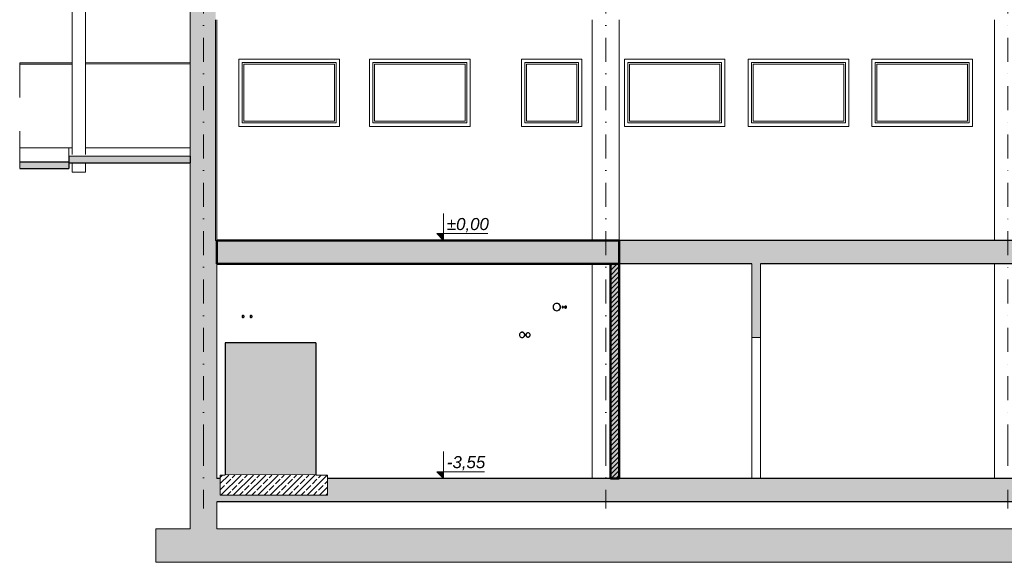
# Model space of a CAD drawing. Header units: centimetres. Extents: x -1103 to 10505, y -997 to 1780.
# Tile 1 of 102: x -1103 to 366, y -480 to 329. Entities that reach past the tile are written whole.
import ezdxf
from ezdxf.enums import TextEntityAlignment as Align

# ---------------------------------------------------------------- set-up
doc = ezdxf.new("R2010")
doc.units = ezdxf.units.CM
doc.header["$LTSCALE"] = 0.1
doc.header["$MEASUREMENT"] = 0
for name, pattern in [('Kropki i Kreski', [720, 360, -180, 0, -180]), ('Przerywana długa', [1000, 500, -500]), ('Wipeout_Contour', [1000, 0, -1000])]:
    doc.linetypes.add(name, pattern=pattern)
for name, color, linetype in [('0_Teren', 7, 'Continuous'), ('2_instalacje pompownia.ISTN', 7, 'Continuous'), ('2_stropy.ISTN', 7, 'Continuous'), ('2_stropy.K_IR', 7, 'Continuous'), ('2_słupy.ISTN', 7, 'Continuous'), ('2_słupy.K_IR', 7, 'Continuous'), ('2_ściany wewnętrzne.ISTN', 7, 'Continuous'), ('2_ściany zewnętrzne.ISTN', 7, 'Continuous'), ('3_lądowisko.K_IR', 7, 'Continuous'), ('4_osie.ISTN', 7, 'Continuous'), ('5_wymiary.K_IR', 7, 'Continuous')]:
    doc.layers.add(name, color=color, linetype=linetype)
doc.styles.add('GENERATED_STYLE_1', font='txt')
doc.styles.add('GENERATED_STYLE_3', font='txt')

# ---------------------------------------------------------------- blocks, each defined once
blk = doc.blocks.new('ElemPrzekroju_15_1')
at = {"layer": '2_ściany zewnętrzne.ISTN', "linetype": 'Continuous', "lineweight": 0}
blk.add_hatch(color=252, dxfattribs=at).paths.add_polyline_path([(-848.9, 0), (-848.9, -430), (-808.9, -430), (-808.9, 0)])
at = {"layer": '2_ściany zewnętrzne.ISTN', "color": 252, "linetype": 'Continuous', "lineweight": 0}
for p, q in [((-848.9, 0), (-848.9, -430)), ((-808.9, 0), (-810.9, 0)), ((-808.9, -35), (-808.9, -355)), ((-808.9, -390), (-808.9, -430))]:
    blk.add_line(p, q, dxfattribs=at)
blk = doc.blocks.new('ElemPrzekroju_16_1')
at = {"layer": '0_Teren', "linetype": 'Continuous', "lineweight": 0}
blk.add_hatch(color=252, dxfattribs=at).paths.add_polyline_path([(-1029.9, 117.2), (-1103, 117.3), (-1103, 107.3), (-1029.9, 107.2)])
at = {"layer": '0_Teren', "color": 252, "linetype": 'Continuous', "lineweight": 15}
for q in [(-1103, 138), (-1029.9, 138)]:
    blk.add_line((-1029.9, 138), q, dxfattribs=at)
at = {"layer": '0_Teren', "color": 7, "linetype": 'Przerywana długa', "lineweight": 0}
blk.add_line((-1103, 138), (-1103, 117.3), dxfattribs=at)
at = {"layer": '0_Teren', "color": 252, "linetype": 'Continuous', "lineweight": 30}
for p, q in [((-1103, 117.3), (-1029.9, 117.2)), ((-1103, 107.3), (-1029.9, 107.2)), ((-1029.9, 117.2), (-1029.9, 107.2))]:
    blk.add_line(p, q, dxfattribs=at)
at = {"layer": '0_Teren', "color": 252, "linetype": 'Przerywana długa', "lineweight": 0}
blk.add_line((-1103, 117.3), (-1103, 107.3), dxfattribs=at)
blk = doc.blocks.new('ElemPrzekroju_17_1')
at = {"layer": '2_stropy.ISTN', "linetype": 'Continuous', "lineweight": 0}
blk.add_hatch(color=252, dxfattribs=at).paths.add_polyline_path([(1553.1, -35), (1553.1, 0), (-208.8, 0), (-208.8, -35)])
at = {"layer": '2_stropy.ISTN', "color": 252, "linetype": 'Continuous', "lineweight": 30}
for p, q in [((1553.1, 0), (-208.8, 0)), ((-11.2, -35), (-208.8, -35)), ((1553.1, -35), (1.8, -35))]:
    blk.add_line(p, q, dxfattribs=at)
blk = doc.blocks.new('ElemPrzekroju_18_1')
at = {"layer": '0_Teren', "color": 252, "linetype": 'Continuous', "lineweight": 15}
for p, q in [((-1024.9, 262.9), (-1103, 262.8)), ((-848.9, 263), (-1004.9, 262.9)), ((-970, 138), (-848.9, 138.6))]:
    blk.add_line(p, q, dxfattribs=at)
at = {"layer": '0_Teren', "color": 7, "linetype": 'Przerywana długa', "lineweight": 0}
blk.add_line((-1103, 262.8), (-1103, 138), dxfattribs=at)
blk = doc.blocks.new('ElemPrzekroju_19_1')
at = {"layer": '0_Teren', "color": 252, "linetype": 'Continuous', "lineweight": 15}
for p, q in [((-1103, 264.5), (-1024.9, 264.5)), ((-1004.9, 264.5), (-848.9, 264.5))]:
    blk.add_line(p, q, dxfattribs=at)
at = {"layer": '0_Teren', "color": 7, "linetype": 'Przerywana długa', "lineweight": 0}
blk.add_line((-1103, 264.5), (-1103, 262.8), dxfattribs=at)
blk = doc.blocks.new('ElemPrzekroju_25_1')
at = {"layer": '2_słupy.ISTN', "color": 252, "linetype": 'Continuous', "lineweight": 0}
blk.add_line((-248.9, -355), (-248.9, -35), dxfattribs=at)
blk = doc.blocks.new('ElemPrzekroju_26_1')
at = {"layer": '2_ściany wewnętrzne.ISTN', "linetype": 'Continuous', "lineweight": 0, "true_color": 0xffaaaa}
blk.add_hatch(color=21, dxfattribs=at).paths.add_polyline_path([(-221.9, -35), (-221.9, -355), (-208.9, -355), (-208.9, -35)])
h = blk.add_hatch(dxfattribs=at)
h.set_pattern_fill('Bloczki_ceramiczne_0001', color=21, style=0, pattern_type=2)
h.set_pattern_definition([(45, (0, 0), (-3.535534, 3.535534), [])])
h.paths.add_polyline_path([(-221.9, -35), (-221.9, -355), (-208.9, -355), (-208.9, -35)])
at = {"layer": '2_ściany wewnętrzne.ISTN', "color": 8, "linetype": 'Continuous', "lineweight": 50}
for p, q in [((-221.9, -35), (-221.9, -355)), ((-208.9, -35), (-208.9, -355)), ((-208.9, -355), (-221.9, -355))]:
    blk.add_line(p, q, dxfattribs=at)
blk = doc.blocks.new('ElemPrzekroju_31_1')
at = {"layer": '2_słupy.ISTN', "color": 252, "linetype": 'Continuous', "lineweight": 0}
for p, q in [((351.1, -355), (351.1, -35)), ((391.1, -355), (391.1, -35))]:
    blk.add_line(p, q, dxfattribs=at)
blk = doc.blocks.new('ElemPrzekroju_35_1')
at = {"layer": '2_słupy.ISTN', "color": 252, "linetype": 'Continuous', "lineweight": 0}
for p, q in [((351.1, -355), (351.1, -35)), ((391.1, -355), (391.1, -35))]:
    blk.add_line(p, q, dxfattribs=at)
blk = doc.blocks.new('ElemPrzekroju_37_1')
at = {"layer": '2_słupy.ISTN', "color": 252, "linetype": 'Continuous', "lineweight": 0}
blk.add_line((-808.9, 0), (-808.9, 329), dxfattribs=at)
blk = doc.blocks.new('ElemPrzekroju_38_1')
at = {"layer": '2_słupy.ISTN', "color": 252, "linetype": 'Continuous', "lineweight": 0}
for p, q in [((-248.9, 0), (-248.9, 329)), ((-208.9, 0), (-208.9, 329))]:
    blk.add_line(p, q, dxfattribs=at)
blk = doc.blocks.new('ElemPrzekroju_39_1')
at = {"layer": '2_słupy.ISTN', "color": 252, "linetype": 'Continuous', "lineweight": 0}
for p, q in [((351.1, 0), (351.1, 329)), ((391.1, 0), (391.1, 329))]:
    blk.add_line(p, q, dxfattribs=at)
blk = doc.blocks.new('ElemPrzekroju_47_1')
at = {"layer": '2_ściany zewnętrzne.ISTN', "linetype": 'Continuous', "lineweight": 0}
blk.add_hatch(color=252, dxfattribs=at).paths.add_polyline_path([(-810.9, 0), (-810.9, 361), (-848.9, 361), (-848.9, 0)])
at = {"layer": '2_ściany zewnętrzne.ISTN', "color": 252, "linetype": 'Continuous', "lineweight": 0}
for p, q in [((-848.9, 361), (-848.9, 0)), ((-810.9, 329), (-810.9, 0))]:
    blk.add_line(p, q, dxfattribs=at)
blk = doc.blocks.new('ElemPrzekroju_49_1')
at = {"layer": '2_stropy.ISTN', "linetype": 'Continuous', "lineweight": 0}
blk.add_hatch(color=252, dxfattribs=at).paths.add_polyline_path([(-808.9, -355), (-808.9, -390), (1553.1, -390), (1553.1, -355)])
at = {"layer": '2_stropy.ISTN', "color": 252, "linetype": 'Continuous', "lineweight": 30}
for p, q in [((-221.9, -355), (-808.9, -355)), ((1553.1, -355), (-208.9, -355)), ((1553.1, -390), (-808.9, -390))]:
    blk.add_line(p, q, dxfattribs=at)
blk = doc.blocks.new('ElemPrzekroju_51_1')
at = {"layer": '2_ściany zewnętrzne.ISTN', "color": 252, "linetype": 'Continuous', "lineweight": 13}
for p, q in [((-776.1, 170), (-776.1, 270)), ((-776.1, 270), (-626.1, 270)), ((-771.1, 265), (-771.1, 175)), ((-631.1, 265), (-771.1, 265)), ((-631.1, 175), (-631.1, 265)), ((-626.1, 270), (-626.1, 170)), ((-768.6, 262.5), (-768.6, 177.5)), ((-633.6, 262.5), (-768.6, 262.5)), ((-633.6, 177.5), (-633.6, 262.5)), ((-768.6, 177.5), (-633.6, 177.5)), ((-626.1, 170), (-776.1, 170)), ((-771.1, 175), (-631.1, 175))]:
    blk.add_line(p, q, dxfattribs=at)
blk = doc.blocks.new('ElemPrzekroju_52_1')
at = {"layer": '2_ściany zewnętrzne.ISTN', "color": 252, "linetype": 'Continuous', "lineweight": 13}
for p, q in [((-581.1, 270), (-431.1, 270)), ((-581.1, 170), (-581.1, 270)), ((-576.1, 265), (-576.1, 175)), ((-436.1, 265), (-576.1, 265)), ((-436.1, 175), (-436.1, 265)), ((-431.1, 270), (-431.1, 170)), ((-573.6, 262.5), (-573.6, 177.5)), ((-438.6, 262.5), (-573.6, 262.5)), ((-438.6, 177.5), (-438.6, 262.5)), ((-573.6, 177.5), (-438.6, 177.5)), ((-431.1, 170), (-581.1, 170)), ((-576.1, 175), (-436.1, 175))]:
    blk.add_line(p, q, dxfattribs=at)
blk = doc.blocks.new('ElemPrzekroju_53_1')
at = {"layer": '2_ściany zewnętrzne.ISTN', "color": 252, "linetype": 'Continuous', "lineweight": 13}
for p, q in [((-201.1, 170), (-201.1, 270)), ((-201.1, 270), (-51.1, 270)), ((-196.1, 265), (-196.1, 175)), ((-56.1, 265), (-196.1, 265)), ((-56.1, 175), (-56.1, 265)), ((-51.1, 270), (-51.1, 170)), ((-193.6, 262.5), (-193.6, 177.5)), ((-58.6, 262.5), (-193.6, 262.5)), ((-58.6, 177.5), (-58.6, 262.5)), ((-193.6, 177.5), (-58.6, 177.5)), ((-51.1, 170), (-201.1, 170)), ((-196.1, 175), (-56.1, 175))]:
    blk.add_line(p, q, dxfattribs=at)
blk = doc.blocks.new('ElemPrzekroju_54_1')
at = {"layer": '2_ściany zewnętrzne.ISTN', "color": 252, "linetype": 'Continuous', "lineweight": 13}
for p, q in [((-16.4, 270), (133.6, 270)), ((-16.4, 170), (-16.4, 270)), ((-11.4, 265), (-11.4, 175)), ((128.6, 265), (-11.4, 265)), ((128.6, 175), (128.6, 265)), ((133.6, 270), (133.6, 170)), ((-8.9, 262.5), (-8.9, 177.5)), ((126.1, 262.5), (-8.9, 262.5)), ((126.1, 177.5), (126.1, 262.5)), ((-8.9, 177.5), (126.1, 177.5)), ((133.6, 170), (-16.4, 170)), ((-11.4, 175), (128.6, 175))]:
    blk.add_line(p, q, dxfattribs=at)
blk = doc.blocks.new('ElemPrzekroju_55_1')
at = {"layer": '2_ściany zewnętrzne.ISTN', "color": 252, "linetype": 'Continuous', "lineweight": 13}
for p, q in [((168.2, 170), (168.2, 270)), ((168.2, 270), (318.2, 270)), ((173.2, 265), (173.2, 175)), ((313.2, 265), (173.2, 265)), ((313.2, 175), (313.2, 265)), ((318.2, 270), (318.2, 170)), ((175.7, 262.5), (175.7, 177.5)), ((310.7, 262.5), (175.7, 262.5)), ((310.7, 177.5), (310.7, 262.5)), ((175.7, 177.5), (310.7, 177.5)), ((318.2, 170), (168.2, 170)), ((173.2, 175), (313.2, 175))]:
    blk.add_line(p, q, dxfattribs=at)
blk = doc.blocks.new('ElemPrzekroju_56_1')
at = {"layer": '2_ściany zewnętrzne.ISTN', "color": 252, "linetype": 'Continuous', "lineweight": 13}
for p, q in [((-354.7, 270), (-264.7, 270)), ((-354.7, 170), (-354.7, 270)), ((-349.7, 265), (-349.7, 175)), ((-269.7, 265), (-349.7, 265)), ((-269.7, 175), (-269.7, 265)), ((-264.7, 270), (-264.7, 170)), ((-347.2, 262.5), (-347.2, 177.5)), ((-272.2, 262.5), (-347.2, 262.5)), ((-272.2, 177.5), (-272.2, 262.5)), ((-347.2, 177.5), (-272.2, 177.5)), ((-264.7, 170), (-354.7, 170)), ((-349.7, 175), (-269.7, 175))]:
    blk.add_line(p, q, dxfattribs=at)
blk = doc.blocks.new('ElemPrzekroju_101_1')
at = {"layer": '0_Teren', "color": 252, "linetype": 'Continuous', "lineweight": 0}
for p, q in [((-1103, 264.6), (-1094.8, 264.6)), ((-1094.8, 264.6), (-1024.9, 264.6)), ((-1004.9, 264.6), (-848.9, 264.6))]:
    blk.add_line(p, q, dxfattribs=at)
at = {"layer": '0_Teren', "color": 7, "linetype": 'Przerywana długa', "lineweight": 0}
blk.add_line((-1103, 264.6), (-1103, 264.5), dxfattribs=at)
blk = doc.blocks.new('ElemPrzekroju_103_1')
at = {"layer": '2_ściany wewnętrzne.ISTN', "linetype": 'Continuous', "lineweight": 0}
blk.add_hatch(color=252, dxfattribs=at).paths.add_polyline_path([(1.8, -35), (-11.2, -35), (-11.2, -145), (1.8, -145)])
at = {"layer": '2_ściany wewnętrzne.ISTN', "color": 252, "linetype": 'Continuous', "lineweight": 0}
for p, q in [((-11.2, -35), (-11.2, -145)), ((1.8, -35), (1.8, -145)), ((1.8, -145), (-11.2, -145))]:
    blk.add_line(p, q, dxfattribs=at)
blk = doc.blocks.new('ElemPrzekroju_104_1')
at = {"layer": '2_ściany wewnętrzne.ISTN', "color": 252, "linetype": 'Continuous', "lineweight": 13}
for p, q in [((-11.2, -355), (-11.2, -145)), ((1.8, -145), (1.8, -355))]:
    blk.add_line(p, q, dxfattribs=at)
blk = doc.blocks.new('ElemPrzekroju_245_1')
at = {"layer": '2_instalacje pompownia.ISTN', "linetype": 'Continuous', "lineweight": 0}
h = blk.add_hatch(color=252, dxfattribs=at)
h.paths.add_polyline_path([(-301.9, -105), (-300.5, -104.8), (-299.2, -104.3), (-298, -103.4), (-297.2, -102.2), (-296.6, -100.9), (-296.4, -99.5), (-296.6, -98.1), (-297.2, -96.7), (-298, -95.6), (-299.2, -94.7), (-300.5, -94.2), (-301.9, -94), (-303.3, -94.2), (-304.7, -94.7), (-305.8, -95.6), (-306.7, -96.7), (-307.2, -98.1), (-307.4, -99.5), (-307.2, -100.9), (-306.7, -102.2), (-305.8, -103.4), (-304.7, -104.3), (-303.3, -104.8)])
h.paths.add_polyline_path([(-303.3, -104.7), (-304.6, -104.2), (-305.7, -103.3), (-306.6, -102.2), (-307.1, -100.9), (-307.3, -99.5), (-307.1, -98.1), (-306.6, -96.8), (-305.7, -95.7), (-304.6, -94.8), (-303.3, -94.3), (-301.9, -94.1), (-300.5, -94.3), (-299.2, -94.8), (-298.1, -95.7), (-297.2, -96.8), (-296.7, -98.1), (-296.5, -99.5), (-296.7, -100.9), (-297.2, -102.2), (-298.1, -103.3), (-299.2, -104.2), (-300.5, -104.7), (-301.9, -104.9)], flags=0)
at = {"layer": '2_instalacje pompownia.ISTN', "color": 252, "linetype": 'Continuous', "lineweight": 30, "flags": 128}
for points in [[(-307.2, -100.9), (-306.7, -102.2), (-305.8, -103.4), (-304.7, -104.3), (-303.3, -104.8), (-301.9, -105), (-300.5, -104.8), (-299.2, -104.3), (-298, -103.4), (-297.2, -102.2), (-296.6, -100.9), (-296.4, -99.5), (-296.6, -98.1), (-297.2, -96.7), (-298, -95.6), (-299.2, -94.7), (-300.5, -94.2), (-301.9, -94), (-303.3, -94.2), (-304.7, -94.7), (-305.8, -95.6), (-306.7, -96.7), (-307.2, -98.1), (-307.4, -99.5)], [(-307.1, -100.9), (-306.6, -102.2), (-305.7, -103.3), (-304.6, -104.2), (-303.3, -104.7), (-301.9, -104.9), (-300.5, -104.7), (-299.2, -104.2), (-298.1, -103.3), (-297.2, -102.2), (-296.7, -100.9), (-296.5, -99.5), (-296.7, -98.1), (-297.2, -96.8), (-298.1, -95.7), (-299.2, -94.8), (-300.5, -94.3), (-301.9, -94.1), (-303.3, -94.3), (-304.6, -94.8), (-305.7, -95.7), (-306.6, -96.8), (-307.1, -98.1), (-307.3, -99.5)]]:
    blk.add_lwpolyline(points, close=True, dxfattribs=at)
blk = doc.blocks.new('ElemPrzekroju_246_1')
at = {"layer": '2_instalacje pompownia.ISTN', "linetype": 'Continuous', "lineweight": 0}
h = blk.add_hatch(color=252, dxfattribs=at)
h.paths.add_polyline_path([(-353.6, -145), (-352.6, -144.9), (-351.6, -144.5), (-350.8, -143.8), (-350.2, -143), (-349.8, -142), (-349.6, -141), (-349.8, -140), (-350.2, -139), (-350.8, -138.2), (-351.6, -137.5), (-352.6, -137.1), (-353.6, -137), (-354.7, -137.1), (-355.6, -137.5), (-356.5, -138.2), (-357.1, -139), (-357.5, -140), (-357.6, -141), (-357.5, -142), (-357.1, -143), (-356.5, -143.8), (-355.6, -144.5), (-354.7, -144.9)])
h.paths.add_polyline_path([(-354.6, -144.8), (-355.6, -144.4), (-356.4, -143.8), (-357, -142.9), (-357.4, -142), (-357.5, -141), (-357.4, -140), (-357, -139), (-356.4, -138.2), (-355.6, -137.6), (-354.6, -137.2), (-353.6, -137.1), (-352.6, -137.2), (-351.7, -137.6), (-350.9, -138.2), (-350.3, -139), (-349.9, -140), (-349.7, -141), (-349.9, -142), (-350.3, -142.9), (-350.9, -143.8), (-351.7, -144.4), (-352.6, -144.8), (-353.6, -144.9)], flags=0)
at = {"layer": '2_instalacje pompownia.ISTN', "color": 252, "linetype": 'Continuous', "lineweight": 30, "flags": 128}
for points in [[(-357.5, -142), (-357.1, -143), (-356.5, -143.8), (-355.6, -144.5), (-354.7, -144.9), (-353.6, -145), (-352.6, -144.9), (-351.6, -144.5), (-350.8, -143.8), (-350.2, -143), (-349.8, -142), (-349.6, -141), (-349.8, -140), (-350.2, -139), (-350.8, -138.2), (-351.6, -137.5), (-352.6, -137.1), (-353.6, -137), (-354.7, -137.1), (-355.6, -137.5), (-356.5, -138.2), (-357.1, -139), (-357.5, -140), (-357.6, -141)], [(-357.4, -142), (-357, -142.9), (-356.4, -143.8), (-355.6, -144.4), (-354.6, -144.8), (-353.6, -144.9), (-352.6, -144.8), (-351.7, -144.4), (-350.9, -143.8), (-350.3, -142.9), (-349.9, -142), (-349.7, -141), (-349.9, -140), (-350.3, -139), (-350.9, -138.2), (-351.7, -137.6), (-352.6, -137.2), (-353.6, -137.1), (-354.6, -137.2), (-355.6, -137.6), (-356.4, -138.2), (-357, -139), (-357.4, -140), (-357.5, -141)]]:
    blk.add_lwpolyline(points, close=True, dxfattribs=at)
blk = doc.blocks.new('ElemPrzekroju_247_1')
at = {"layer": '2_instalacje pompownia.ISTN', "linetype": 'Continuous', "lineweight": 0}
h = blk.add_hatch(color=252, dxfattribs=at)
h.paths.add_polyline_path([(-757.8, -115.1), (-757.4, -115), (-757, -114.9), (-756.7, -114.6), (-756.5, -114.3), (-756.3, -113.9), (-756.2, -113.5), (-756.3, -113.1), (-756.5, -112.7), (-756.7, -112.4), (-757, -112.1), (-757.4, -112), (-757.8, -111.9), (-758.3, -112), (-758.6, -112.1), (-759, -112.4), (-759.2, -112.7), (-759.4, -113.1), (-759.4, -113.5), (-759.4, -113.9), (-759.2, -114.3), (-759, -114.6), (-758.6, -114.9), (-758.3, -115)])
h.paths.add_polyline_path([(-758.2, -114.9), (-758.6, -114.8), (-758.9, -114.6), (-759.1, -114.2), (-759.3, -113.9), (-759.3, -113.5), (-759.3, -113.1), (-759.1, -112.7), (-758.9, -112.4), (-758.6, -112.2), (-758.2, -112.1), (-757.8, -112), (-757.5, -112.1), (-757.1, -112.2), (-756.8, -112.4), (-756.5, -112.7), (-756.4, -113.1), (-756.3, -113.5), (-756.4, -113.9), (-756.5, -114.2), (-756.8, -114.6), (-757.1, -114.8), (-757.5, -114.9), (-757.8, -115)], flags=0)
at = {"layer": '2_instalacje pompownia.ISTN', "color": 252, "linetype": 'Continuous', "lineweight": 30, "flags": 128}
for points in [[(-759.4, -113.9), (-759.2, -114.3), (-759, -114.6), (-758.6, -114.9), (-758.3, -115), (-757.8, -115.1), (-757.4, -115), (-757, -114.9), (-756.7, -114.6), (-756.5, -114.3), (-756.3, -113.9), (-756.2, -113.5), (-756.3, -113.1), (-756.5, -112.7), (-756.7, -112.4), (-757, -112.1), (-757.4, -112), (-757.8, -111.9), (-758.3, -112), (-758.6, -112.1), (-759, -112.4), (-759.2, -112.7), (-759.4, -113.1), (-759.4, -113.5)], [(-759.3, -113.5), (-759.3, -113.9), (-759.1, -114.2), (-758.9, -114.6), (-758.6, -114.8), (-758.2, -114.9), (-757.8, -115), (-757.5, -114.9), (-757.1, -114.8), (-756.8, -114.6), (-756.5, -114.2), (-756.4, -113.9), (-756.3, -113.5), (-756.4, -113.1), (-756.5, -112.7), (-756.8, -112.4), (-757.1, -112.2), (-757.5, -112.1), (-757.8, -112), (-758.2, -112.1), (-758.6, -112.2), (-758.9, -112.4), (-759.1, -112.7), (-759.3, -113.1)]]:
    blk.add_lwpolyline(points, close=True, dxfattribs=at)
blk = doc.blocks.new('ElemPrzekroju_248_1')
at = {"layer": '2_instalacje pompownia.ISTN', "linetype": 'Continuous', "lineweight": 0}
h = blk.add_hatch(color=252, dxfattribs=at)
h.paths.add_polyline_path([(-769.8, -115.1), (-769.4, -115), (-769, -114.9), (-768.7, -114.6), (-768.5, -114.3), (-768.3, -113.9), (-768.2, -113.5), (-768.3, -113.1), (-768.5, -112.7), (-768.7, -112.4), (-769, -112.1), (-769.4, -112), (-769.8, -111.9), (-770.3, -112), (-770.6, -112.1), (-771, -112.4), (-771.2, -112.7), (-771.4, -113.1), (-771.4, -113.5), (-771.4, -113.9), (-771.2, -114.3), (-771, -114.6), (-770.6, -114.9), (-770.3, -115)])
h.paths.add_polyline_path([(-770.2, -114.9), (-770.6, -114.8), (-770.9, -114.6), (-771.1, -114.2), (-771.3, -113.9), (-771.3, -113.5), (-771.3, -113.1), (-771.1, -112.7), (-770.9, -112.4), (-770.6, -112.2), (-770.2, -112.1), (-769.8, -112), (-769.5, -112.1), (-769.1, -112.2), (-768.8, -112.4), (-768.5, -112.7), (-768.4, -113.1), (-768.3, -113.5), (-768.4, -113.9), (-768.5, -114.2), (-768.8, -114.6), (-769.1, -114.8), (-769.5, -114.9), (-769.8, -115)], flags=0)
at = {"layer": '2_instalacje pompownia.ISTN', "color": 252, "linetype": 'Continuous', "lineweight": 30, "flags": 128}
for points in [[(-771.4, -113.5), (-771.4, -113.9), (-771.2, -114.3), (-771, -114.6), (-770.6, -114.9), (-770.3, -115), (-769.8, -115.1), (-769.4, -115), (-769, -114.9), (-768.7, -114.6), (-768.5, -114.3), (-768.3, -113.9), (-768.2, -113.5), (-768.3, -113.1), (-768.5, -112.7), (-768.7, -112.4), (-769, -112.1), (-769.4, -112), (-769.8, -111.9), (-770.3, -112), (-770.6, -112.1), (-771, -112.4), (-771.2, -112.7), (-771.4, -113.1)], [(-771.3, -113.5), (-771.3, -113.9), (-771.1, -114.2), (-770.9, -114.6), (-770.6, -114.8), (-770.2, -114.9), (-769.8, -115), (-769.5, -114.9), (-769.1, -114.8), (-768.8, -114.6), (-768.5, -114.2), (-768.4, -113.9), (-768.3, -113.5), (-768.4, -113.1), (-768.5, -112.7), (-768.8, -112.4), (-769.1, -112.2), (-769.5, -112.1), (-769.8, -112), (-770.2, -112.1), (-770.6, -112.2), (-770.9, -112.4), (-771.1, -112.7), (-771.3, -113.1)]]:
    blk.add_lwpolyline(points, close=True, dxfattribs=at)
blk = doc.blocks.new('ElemPrzekroju_249_1')
at = {"layer": '2_instalacje pompownia.ISTN', "linetype": 'Continuous', "lineweight": 0}
h = blk.add_hatch(color=252, dxfattribs=at)
h.paths.add_polyline_path([(-293, -100.5), (-292.8, -100.5), (-292.5, -100.4), (-292.3, -100.2), (-292.2, -100), (-292.1, -99.8), (-292, -99.5), (-292.1, -99.2), (-292.2, -99), (-292.3, -98.8), (-292.5, -98.6), (-292.8, -98.5), (-293, -98.5), (-293.3, -98.5), (-293.5, -98.6), (-293.8, -98.8), (-293.9, -99), (-294, -99.2), (-294, -99.5), (-294, -99.8), (-293.9, -100), (-293.8, -100.2), (-293.5, -100.4), (-293.3, -100.5)])
h.paths.add_polyline_path([(-293.3, -100.4), (-293.5, -100.3), (-293.7, -100.1), (-293.8, -99.9), (-293.9, -99.7), (-293.9, -99.5), (-293.9, -99.3), (-293.8, -99), (-293.7, -98.9), (-293.5, -98.7), (-293.3, -98.6), (-293, -98.6), (-292.8, -98.6), (-292.6, -98.7), (-292.4, -98.9), (-292.3, -99), (-292.2, -99.3), (-292.1, -99.5), (-292.2, -99.7), (-292.3, -99.9), (-292.4, -100.1), (-292.6, -100.3), (-292.8, -100.4), (-293, -100.4)], flags=0)
at = {"layer": '2_instalacje pompownia.ISTN', "color": 252, "linetype": 'Continuous', "lineweight": 30, "flags": 128}
for points in [[(-294, -99.8), (-293.9, -100), (-293.8, -100.2), (-293.5, -100.4), (-293.3, -100.5), (-293, -100.5), (-292.8, -100.5), (-292.5, -100.4), (-292.3, -100.2), (-292.2, -100), (-292.1, -99.8), (-292, -99.5), (-292.1, -99.2), (-292.2, -99), (-292.3, -98.8), (-292.5, -98.6), (-292.8, -98.5), (-293, -98.5), (-293.3, -98.5), (-293.5, -98.6), (-293.8, -98.8), (-293.9, -99), (-294, -99.2), (-294, -99.5)], [(-293.9, -99.5), (-293.9, -99.7), (-293.8, -99.9), (-293.7, -100.1), (-293.5, -100.3), (-293.3, -100.4), (-293, -100.4), (-292.8, -100.4), (-292.6, -100.3), (-292.4, -100.1), (-292.3, -99.9), (-292.2, -99.7), (-292.1, -99.5), (-292.2, -99.3), (-292.3, -99), (-292.4, -98.9), (-292.6, -98.7), (-292.8, -98.6), (-293, -98.6), (-293.3, -98.6), (-293.5, -98.7), (-293.7, -98.9), (-293.8, -99), (-293.9, -99.3)]]:
    blk.add_lwpolyline(points, close=True, dxfattribs=at)
blk = doc.blocks.new('ElemPrzekroju_250_1')
at = {"layer": '2_instalacje pompownia.ISTN', "linetype": 'Continuous', "lineweight": 0}
h = blk.add_hatch(color=252, dxfattribs=at)
h.paths.add_polyline_path([(-288.7, -101), (-288.3, -100.9), (-288, -100.8), (-287.6, -100.6), (-287.4, -100.2), (-287.3, -99.9), (-287.2, -99.5), (-287.3, -99.1), (-287.4, -98.7), (-287.6, -98.4), (-288, -98.2), (-288.3, -98.1), (-288.7, -98), (-289.1, -98.1), (-289.5, -98.2), (-289.8, -98.4), (-290, -98.7), (-290.2, -99.1), (-290.2, -99.5), (-290.2, -99.9), (-290, -100.2), (-289.8, -100.6), (-289.5, -100.8), (-289.1, -100.9)])
h.paths.add_polyline_path([(-289.1, -100.9), (-289.4, -100.7), (-289.7, -100.5), (-289.9, -100.2), (-290.1, -99.9), (-290.1, -99.5), (-290.1, -99.1), (-289.9, -98.8), (-289.7, -98.5), (-289.4, -98.3), (-289.1, -98.1), (-288.7, -98.1), (-288.3, -98.1), (-288, -98.3), (-287.7, -98.5), (-287.5, -98.8), (-287.4, -99.1), (-287.3, -99.5), (-287.4, -99.9), (-287.5, -100.2), (-287.7, -100.5), (-288, -100.7), (-288.3, -100.9), (-288.7, -100.9)], flags=0)
at = {"layer": '2_instalacje pompownia.ISTN', "color": 252, "linetype": 'Continuous', "lineweight": 30, "flags": 128}
for points in [[(-290.2, -99.5), (-290.2, -99.9), (-290, -100.2), (-289.8, -100.6), (-289.5, -100.8), (-289.1, -100.9), (-288.7, -101), (-288.3, -100.9), (-288, -100.8), (-287.6, -100.6), (-287.4, -100.2), (-287.3, -99.9), (-287.2, -99.5), (-287.3, -99.1), (-287.4, -98.7), (-287.6, -98.4), (-288, -98.2), (-288.3, -98.1), (-288.7, -98), (-289.1, -98.1), (-289.5, -98.2), (-289.8, -98.4), (-290, -98.7), (-290.2, -99.1)], [(-290.1, -99.5), (-290.1, -99.9), (-289.9, -100.2), (-289.7, -100.5), (-289.4, -100.7), (-289.1, -100.9), (-288.7, -100.9), (-288.3, -100.9), (-288, -100.7), (-287.7, -100.5), (-287.5, -100.2), (-287.4, -99.9), (-287.3, -99.5), (-287.4, -99.1), (-287.5, -98.8), (-287.7, -98.5), (-288, -98.3), (-288.3, -98.1), (-288.7, -98.1), (-289.1, -98.1), (-289.4, -98.3), (-289.7, -98.5), (-289.9, -98.8), (-290.1, -99.1)]]:
    blk.add_lwpolyline(points, close=True, dxfattribs=at)
blk = doc.blocks.new('ElemPrzekroju_251_1')
at = {"layer": '2_instalacje pompownia.ISTN', "linetype": 'Continuous', "lineweight": 0}
h = blk.add_hatch(color=252, dxfattribs=at)
h.paths.add_polyline_path([(-344.8, -144.2), (-344, -144.1), (-343.2, -143.8), (-342.5, -143.3), (-342, -142.6), (-341.7, -141.8), (-341.6, -141), (-341.7, -140.2), (-342, -139.4), (-342.5, -138.7), (-343.2, -138.2), (-344, -137.9), (-344.8, -137.8), (-345.6, -137.9), (-346.4, -138.2), (-347.1, -138.7), (-347.6, -139.4), (-347.9, -140.2), (-348, -141), (-347.9, -141.8), (-347.6, -142.6), (-347.1, -143.3), (-346.4, -143.8), (-345.6, -144.1)])
h.paths.add_polyline_path([(-345.6, -144), (-346.3, -143.7), (-347, -143.2), (-347.5, -142.5), (-347.8, -141.8), (-347.9, -141), (-347.8, -140.2), (-347.5, -139.4), (-347, -138.8), (-346.3, -138.3), (-345.6, -138), (-344.8, -137.9), (-344, -138), (-343.2, -138.3), (-342.6, -138.8), (-342.1, -139.4), (-341.8, -140.2), (-341.7, -141), (-341.8, -141.8), (-342.1, -142.5), (-342.6, -143.2), (-343.2, -143.7), (-344, -144), (-344.8, -144.1)], flags=0)
at = {"layer": '2_instalacje pompownia.ISTN', "color": 252, "linetype": 'Continuous', "lineweight": 30, "flags": 128}
for points in [[(-347.9, -141.8), (-347.6, -142.6), (-347.1, -143.3), (-346.4, -143.8), (-345.6, -144.1), (-344.8, -144.2), (-344, -144.1), (-343.2, -143.8), (-342.5, -143.3), (-342, -142.6), (-341.7, -141.8), (-341.6, -141), (-341.7, -140.2), (-342, -139.4), (-342.5, -138.7), (-343.2, -138.2), (-344, -137.9), (-344.8, -137.8), (-345.6, -137.9), (-346.4, -138.2), (-347.1, -138.7), (-347.6, -139.4), (-347.9, -140.2), (-348, -141)], [(-347.8, -141.8), (-347.5, -142.5), (-347, -143.2), (-346.3, -143.7), (-345.6, -144), (-344.8, -144.1), (-344, -144), (-343.2, -143.7), (-342.6, -143.2), (-342.1, -142.5), (-341.8, -141.8), (-341.7, -141), (-341.8, -140.2), (-342.1, -139.4), (-342.6, -138.8), (-343.2, -138.3), (-344, -138), (-344.8, -137.9), (-345.6, -138), (-346.3, -138.3), (-347, -138.8), (-347.5, -139.4), (-347.8, -140.2), (-347.9, -141)]]:
    blk.add_lwpolyline(points, close=True, dxfattribs=at)
blk = doc.blocks.new('ElemPrzekroju_252_1')
at = {"layer": '3_lądowisko.K_IR', "linetype": 'Continuous', "lineweight": 0, "true_color": 0x606060}
blk.add_hatch(color=251, dxfattribs=at).paths.add_polyline_path([(-796.4, -350), (-661.4, -350), (-661.4, -153), (-796.4, -153)])
at = {"layer": '3_lądowisko.K_IR', "color": 7, "linetype": 'Continuous', "lineweight": 30}
for p, q in [((-796.4, -153), (-796.4, -350)), ((-661.4, -153), (-796.4, -153)), ((-661.4, -153), (-661.4, -350)), ((-661.4, -350), (-796.4, -350))]:
    blk.add_line(p, q, dxfattribs=at)
blk = doc.blocks.new('ElemPrzekroju_255_1')
at = {"layer": '2_słupy.K_IR', "color": 252, "linetype": 'Continuous', "lineweight": 0}
for p, q in [((-1024.9, 128), (-1024.9, 351)), ((-1004.9, 128), (-1004.9, 351)), ((-1024.9, 101.7), (-1024.9, 115.8)), ((-1004.9, 101.7), (-1004.9, 115.8)), ((-1024.9, 101.7), (-1004.9, 101.7))]:
    blk.add_line(p, q, dxfattribs=at)
blk = doc.blocks.new('ElemPrzekroju_256_1')
at = {"layer": '0_Teren', "linetype": 'Continuous', "lineweight": 0}
blk.add_hatch(color=252, dxfattribs=at).paths.add_polyline_path([(-848.9, 125.7), (-1029.9, 125.8), (-1029.9, 115.8), (-848.9, 115.7)])
at = {"layer": '0_Teren', "color": 252, "linetype": 'Continuous', "lineweight": 15}
for p, q in [((-1024.9, 138), (-1029.9, 138)), ((-1029.9, 138), (-1029.9, 125.8)), ((-848.9, 138), (-1004.9, 138))]:
    blk.add_line(p, q, dxfattribs=at)
at = {"layer": '0_Teren', "color": 252, "linetype": 'Continuous', "lineweight": 30}
for p, q in [((-1029.9, 125.8), (-1029.9, 115.8)), ((-1029.9, 125.8), (-848.9, 125.7)), ((-848.9, 125.7), (-848.9, 115.7)), ((-1029.9, 115.8), (-848.9, 115.7))]:
    blk.add_line(p, q, dxfattribs=at)
blk = doc.blocks.new('ElemPrzekroju_305_1')
at = {"layer": '2_stropy.ISTN', "linetype": 'Continuous', "lineweight": 0}
blk.add_hatch(color=252, dxfattribs=at).paths.add_polyline_path([(-899.9, -480), (1642.1, -480), (1642.1, -470), (-899.9, -470)])
at = {"layer": '2_stropy.ISTN', "color": 252, "linetype": 'Continuous', "lineweight": 0}
for p in [(-899.9, -470), (1642.1, -480)]:
    blk.add_line(p, (-899.9, -480), dxfattribs=at)
blk = doc.blocks.new('ElemPrzekroju_325_1')
at = {"layer": '2_stropy.ISTN', "linetype": 'Continuous', "lineweight": 0}
blk.add_hatch(color=252, dxfattribs=at).paths.add_polyline_path([(-899.9, -470), (1642.1, -470), (1642.1, -430), (-899.9, -430)])
at = {"layer": '2_stropy.ISTN', "color": 252, "linetype": 'Continuous', "lineweight": 0}
for p, q in [((-899.9, -430), (-899.9, -470)), ((-848.9, -430), (-899.9, -430)), ((1553.1, -430), (-808.9, -430))]:
    blk.add_line(p, q, dxfattribs=at)
blk = doc.blocks.new('ElemPrzekroju_363_1')
at = {"layer": '2_stropy.ISTN', "linetype": 'Continuous', "lineweight": 0, "true_color": 0xffaaaa}
blk.add_hatch(color=21, dxfattribs=at).paths.add_polyline_path([(-208.8, -35), (-208.8, 0), (-808.9, 0), (-808.9, -35)])
at = {"layer": '2_stropy.ISTN', "color": 8, "linetype": 'Continuous', "lineweight": 50}
for p, q in [((-808.9, 0), (-808.9, -35)), ((-208.8, 0), (-808.9, 0)), ((-208.8, 0), (-208.8, -35)), ((-221.9, -35), (-808.9, -35)), ((-208.9, -35), (-221.9, -35)), ((-208.8, -35), (-208.9, -35))]:
    blk.add_line(p, q, dxfattribs=at)
blk = doc.blocks.new('ElemPrzekroju_375_1')
at = {"color": 254, "linetype": 'Wipeout_Contour', "lineweight": 0, "ltscale": 3246.467095}
blk.add_wipeout([(-803.9, -380), (-643.9, -380), (-643.9, -350), (-803.9, -350)], dxfattribs=at).dxf.layer = '2_stropy.K_IR'
at = {"layer": '2_stropy.K_IR', "linetype": 'Continuous', "lineweight": 0, "true_color": 0x000000}
h = blk.add_hatch(dxfattribs=at)
h.set_pattern_fill('Beton_zbrojony_0001', color=18, style=0, pattern_type=2)
h.set_pattern_definition([(45, (0, 0), (-9.19239, 9.19239), []), (45, (-4.596, 4.596), (-9.19239, 9.19239), [9.75, -3.25])])
h.paths.add_polyline_path([(-803.9, -380), (-643.9, -380), (-643.9, -350), (-803.9, -350)])
at = {"layer": '2_stropy.K_IR', "color": 7, "linetype": 'Continuous', "lineweight": 0}
for p, q in [((-803.9, -350), (-803.9, -380)), ((-796.4, -350), (-803.9, -350)), ((-643.9, -350), (-661.4, -350)), ((-643.9, -350), (-643.9, -380)), ((-643.9, -380), (-803.9, -380))]:
    blk.add_line(p, q, dxfattribs=at)
blk = doc.blocks.new('Standardowy znacznik osi[1]_1', base_point=(-828.9, 1700))
at = {"layer": '4_osie.ISTN', "color": 252, "linetype": 'Kropki i Kreski', "lineweight": 15}
for p, q in [((-828.9, 1600), (-828.9, 1700)), ((-828.9, 1600), (-828.9, -300)), ((-828.9, -300), (-828.9, -400))]:
    blk.add_line(p, q, dxfattribs=at)
at = {"layer": '4_osie.ISTN', "color": 252, "linetype": 'Continuous', "lineweight": 0}
blk.add_circle((-828.9, 1740), 40, dxfattribs=at)
at = {"layer": '4_osie.ISTN', "color": 252, "linetype": 'Kropki i Kreski', "lineweight": 15}
blk.add_point((-828.9, 1600), dxfattribs=at)
blk.add_point((-828.9, 1600), dxfattribs=at)
at = {"layer": '4_osie.ISTN', "color": 252, "lineweight": 0, "style": 'GENERATED_STYLE_1'}
blk.add_attdef('AC_MarkerText_1', text='', height=35, rotation=360, dxfattribs=at).set_placement((-828.9, 1742), align=Align.MIDDLE_CENTER)
blk = doc.blocks.new('Standardowy znacznik osi[2]_1', base_point=(-228.9, 1700))
at = {"layer": '4_osie.ISTN', "color": 252, "linetype": 'Kropki i Kreski', "lineweight": 15}
for p, q in [((-228.9, 1600), (-228.9, 1700)), ((-228.9, 1600), (-228.9, -300)), ((-228.9, -300), (-228.9, -400))]:
    blk.add_line(p, q, dxfattribs=at)
at = {"layer": '4_osie.ISTN', "color": 252, "linetype": 'Continuous', "lineweight": 0}
blk.add_circle((-228.9, 1740), 40, dxfattribs=at)
at = {"layer": '4_osie.ISTN', "color": 252, "linetype": 'Kropki i Kreski', "lineweight": 15}
blk.add_point((-228.9, 1600), dxfattribs=at)
blk.add_point((-228.9, 1600), dxfattribs=at)
at = {"layer": '4_osie.ISTN', "color": 252, "lineweight": 0, "style": 'GENERATED_STYLE_1'}
blk.add_attdef('AC_MarkerText_1', text='', height=35, rotation=360, dxfattribs=at).set_placement((-228.9, 1742), align=Align.MIDDLE_CENTER)
blk = doc.blocks.new('Standardowy znacznik osi[3]_1', base_point=(371.1, 1700))
at = {"layer": '4_osie.ISTN', "color": 252, "linetype": 'Kropki i Kreski', "lineweight": 15}
for p, q in [((371.1, 1600), (371.1, 1700)), ((371.1, 1600), (371.1, -300)), ((371.1, -300), (371.1, -400))]:
    blk.add_line(p, q, dxfattribs=at)
at = {"layer": '4_osie.ISTN', "color": 252, "linetype": 'Continuous', "lineweight": 0}
blk.add_circle((371.1, 1740), 40, dxfattribs=at)
at = {"layer": '4_osie.ISTN', "color": 252, "linetype": 'Kropki i Kreski', "lineweight": 15}
blk.add_point((371.1, 1600), dxfattribs=at)
blk.add_point((371.1, 1600), dxfattribs=at)
at = {"layer": '4_osie.ISTN', "color": 252, "lineweight": 0, "style": 'GENERATED_STYLE_1'}
blk.add_attdef('AC_MarkerText_1', text='', height=35, rotation=360, dxfattribs=at).set_placement((371.1, 1741.7), align=Align.MIDDLE_CENTER)
blk = doc.blocks.new('Wymiary_3_1', base_point=(-470.9, -355))
at = {"layer": '5_wymiary.K_IR', "linetype": 'Continuous', "lineweight": 0}
for points in [[(-470.9, 743.5), (-470.9, 753.5), (-480.9, 753.5)], [(-470.9, 361), (-470.9, 371), (-480.9, 371)], [(-470.9, 0), (-470.9, 10), (-480.9, 10)], [(-470.9, -355), (-470.9, -345), (-480.9, -345)]]:
    blk.add_hatch(color=252, dxfattribs=at).paths.add_polyline_path(points)
at = {"layer": '5_wymiary.K_IR', "color": 252, "linetype": 'Continuous', "lineweight": 0}
for p, q in [((-470.9, 743.5), (-470.9, 783.5)), ((-470.9, 743.5), (-480.9, 753.5)), ((-480.9, 753.5), (-470.9, 753.5)), ((-470.9, 753.5), (-394.5, 753.5)), ((-470.9, 743.5), (-478.4, 743.5)), ((-470.9, 743.5), (-463.4, 743.5)), ((-470.9, 361), (-470.9, 401)), ((-470.9, 361), (-480.9, 371)), ((-480.9, 371), (-470.9, 371)), ((-470.9, 371), (-403.5, 371)), ((-470.9, 361), (-478.4, 361)), ((-470.9, 361), (-463.4, 361)), ((-470.9, 0), (-470.9, 40)), ((-470.9, 0), (-480.9, 10)), ((-480.9, 10), (-470.9, 10)), ((-470.9, 0), (-478.4, 0)), ((-470.9, 10), (-404.5, 10)), ((-470.9, 0), (-463.4, 0)), ((-470.9, -355), (-470.9, -315)), ((-470.9, -355), (-480.9, -345)), ((-480.9, -345), (-470.9, -345)), ((-470.9, -345), (-409.8, -345)), ((-470.9, -355), (-478.4, -355)), ((-470.9, -355), (-463.4, -355))]:
    blk.add_line(p, q, dxfattribs=at)
at = {"color": 254, "linetype": 'Wipeout_Contour', "lineweight": 0, "ltscale": 3511.423637}
blk.add_wipeout([(-465.9, 755.5), (-394.5, 755.5), (-394.5, 773.5), (-465.9, 773.5)], dxfattribs=at).dxf.layer = '5_wymiary.K_IR'
at = {"color": 254, "linetype": 'Wipeout_Contour', "lineweight": 0, "ltscale": 2316.565529}
blk.add_wipeout([(-465.9, 373), (-403.5, 373), (-403.5, 391), (-465.9, 391)], dxfattribs=at).dxf.layer = '5_wymiary.K_IR'
at = {"color": 254, "linetype": 'Wipeout_Contour', "lineweight": 0, "ltscale": 1743.314905}
blk.add_wipeout([(-465.9, 12), (-404.5, 12), (-404.5, 30), (-465.9, 30)], dxfattribs=at).dxf.layer = '5_wymiary.K_IR'
at = {"color": 254, "linetype": 'Wipeout_Contour', "lineweight": 0, "ltscale": 2203.99117}
blk.add_wipeout([(-465.9, -343), (-409.8, -343), (-409.8, -325), (-465.9, -325)], dxfattribs=at).dxf.layer = '5_wymiary.K_IR'
at = {"layer": '5_wymiary.K_IR', "color": 252, "lineweight": 0, "char_height": 18, "attachment_point": 7, "style": 'GENERATED_STYLE_3'}
for s, insert in [('\\A1;{\\pql;\\fArial|b0|i1|c238|p38;+7,43\\fArial|b0|i1|c238|p38;\\A1{\\H.66x;\\S5^  ;}}', (-465.9, 752)), ('\\A1;{\\pql;\\fArial|b0|i1|c238|p38;+3,61}', (-465.9, 373)), ('\\A1;{\\pql;\\fArial|b0|i1|c238|p38;±0,00}', (-465.9, 12)), ('\\A1;{\\pql;\\fArial|b0|i1|c238|p38;-3,55}', (-465.9, -343))]:
    blk.add_mtext(s, dxfattribs=dict(at, insert=insert))

msp = doc.modelspace()

# ---------------------------------------------------------------- block references
at = {"layer": '0_Teren', "lineweight": 0}
for name in ['ElemPrzekroju_101_1', 'ElemPrzekroju_19_1', 'ElemPrzekroju_18_1', 'ElemPrzekroju_16_1', 'ElemPrzekroju_256_1']:
    msp.add_blockref(name, (0, 0), dxfattribs=at)
at = {"layer": '2_instalacje pompownia.ISTN', "lineweight": 0}
for name in ['ElemPrzekroju_245_1', 'ElemPrzekroju_249_1', 'ElemPrzekroju_250_1', 'ElemPrzekroju_248_1', 'ElemPrzekroju_247_1', 'ElemPrzekroju_246_1', 'ElemPrzekroju_251_1']:
    msp.add_blockref(name, (0, 0), dxfattribs=at)
at = {"layer": '2_stropy.ISTN', "lineweight": 0}
for name in ['ElemPrzekroju_363_1', 'ElemPrzekroju_17_1', 'ElemPrzekroju_49_1', 'ElemPrzekroju_325_1', 'ElemPrzekroju_305_1']:
    msp.add_blockref(name, (0, 0), dxfattribs=at)
at = {"layer": '2_słupy.ISTN', "lineweight": 0}
for name in ['ElemPrzekroju_37_1', 'ElemPrzekroju_38_1', 'ElemPrzekroju_39_1', 'ElemPrzekroju_25_1', 'ElemPrzekroju_31_1', 'ElemPrzekroju_35_1']:
    msp.add_blockref(name, (0, 0), dxfattribs=at)
at = {"layer": '2_słupy.K_IR', "lineweight": 0}
msp.add_blockref('ElemPrzekroju_255_1', (0, 0), dxfattribs=at)
at = {"layer": '2_ściany wewnętrzne.ISTN', "lineweight": 0}
for name in ['ElemPrzekroju_26_1', 'ElemPrzekroju_103_1', 'ElemPrzekroju_104_1']:
    msp.add_blockref(name, (0, 0), dxfattribs=at)
at = {"layer": '2_ściany zewnętrzne.ISTN', "lineweight": 0}
for name in ['ElemPrzekroju_47_1', 'ElemPrzekroju_51_1', 'ElemPrzekroju_52_1', 'ElemPrzekroju_56_1', 'ElemPrzekroju_53_1', 'ElemPrzekroju_54_1', 'ElemPrzekroju_55_1', 'ElemPrzekroju_15_1']:
    msp.add_blockref(name, (0, 0), dxfattribs=at)
at = {"layer": '3_lądowisko.K_IR', "lineweight": 0}
msp.add_blockref('ElemPrzekroju_252_1', (0, 0), dxfattribs=at)
at = {"layer": '4_osie.ISTN', "color": 252, "linetype": 'Continuous', "lineweight": 0}
for name, p, values in [('Standardowy znacznik osi[2]_1', (-228.9, 1700), {'AC_MarkerText_1': 'D'}), ('Standardowy znacznik osi[3]_1', (371.1, 1700), {'AC_MarkerText_1': 'C'})]:
    msp.add_blockref(name, p, dxfattribs=at).add_auto_attribs(values)

# ---------------------------------------------------------------- next in the draw order: block references
at = {"layer": '2_stropy.K_IR', "lineweight": 0}
msp.add_blockref('ElemPrzekroju_375_1', (0, 0), dxfattribs=at)
at = {"layer": '5_wymiary.K_IR', "color": 252, "linetype": 'Continuous', "lineweight": 0}
msp.add_blockref('Wymiary_3_1', (-470.9, -355), dxfattribs=at)

# ---------------------------------------------------------------- next in the draw order: block references
at = {"layer": '4_osie.ISTN', "color": 252, "linetype": 'Continuous', "lineweight": 0}
msp.add_blockref('Standardowy znacznik osi[1]_1', (-828.9, 1700), dxfattribs=at).add_auto_attribs({'AC_MarkerText_1': 'E'})

doc.saveas('drawing.dxf')
